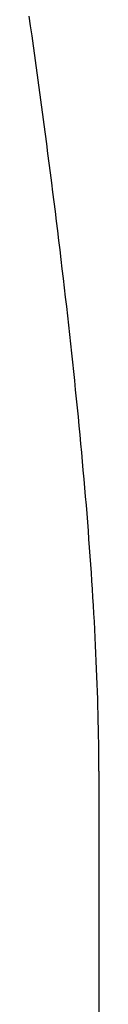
# Model space of a CAD drawing. Extents: x 668 to 3164, y 1007 to 2724.
# Tile 19 of 152: x 984.892 to 985.817, y 1753.919 to 1767.001. Entities that reach past the tile are written whole.
import ezdxf

# ---------------------------------------------------------------- set-up
doc = ezdxf.new("R2010")
doc.units = 0
doc.layers.add('KF_GRAVIS_12_RIGHT', color=7, linetype='CONTINUOUS')

# ---------------------------------------------------------------- blocks, each defined once
blk = doc.blocks.new('*U16')
at = {"layer": 'KF_GRAVIS_12_RIGHT'}
blk.add_line((156.8872, -496.0862), (156.8872, -506.4808), dxfattribs=at)
blk.add_polyline3d([(156.887, -496.086, 0), (156.887, -495.994, 0), (156.887, -495.9, 0), (156.886, -495.806, 0), (156.885, -495.712, 0), (156.883, -495.616, 0), (156.882, -495.52, 0), (156.88, -495.423, 0), (156.877, -495.325, 0), (156.875, -495.226, 0), (156.872, -495.127, 0), (156.869, -495.027, 0), (156.865, -494.927, 0), (156.862, -494.825, 0), (156.858, -494.723, 0), (156.853, -494.621, 0), (156.849, -494.517, 0), (156.844, -494.413, 0), (156.839, -494.308, 0), (156.833, -494.203, 0), (156.828, -494.097, 0), (156.822, -493.99, 0), (156.815, -493.883, 0), (156.809, -493.775, 0), (156.802, -493.667, 0), (156.795, -493.558, 0), (156.788, -493.448, 0), (156.78, -493.337, 0), (156.773, -493.227, 0), (156.765, -493.115, 0), (156.756, -493.003, 0), (156.748, -492.89, 0), (156.739, -492.777, 0), (156.73, -492.663, 0), (156.721, -492.549, 0), (156.711, -492.434, 0), (156.701, -492.319, 0), (156.691, -492.203, 0), (156.681, -492.087, 0), (156.671, -491.97, 0), (156.66, -491.852, 0), (156.649, -491.734, 0), (156.638, -491.616, 0), (156.627, -491.497, 0), (156.615, -491.378, 0), (156.603, -491.258, 0), (156.591, -491.138, 0), (156.579, -491.017, 0), (156.567, -490.896, 0), (156.554, -490.774, 0), (156.541, -490.652, 0), (156.528, -490.53, 0), (156.515, -490.407, 0), (156.501, -490.284, 0), (156.488, -490.16, 0), (156.474, -490.036, 0), (156.46, -489.912, 0), (156.445, -489.787, 0), (156.431, -489.662, 0), (156.416, -489.537, 0), (156.402, -489.411, 0), (156.387, -489.285, 0), (156.372, -489.159, 0), (156.356, -489.032, 0), (156.341, -488.905, 0), (156.325, -488.778, 0), (156.309, -488.65, 0), (156.293, -488.522, 0), (156.277, -488.394, 0), (156.261, -488.266, 0), (156.244, -488.137, 0), (156.228, -488.008, 0), (156.211, -487.879, 0), (156.194, -487.75, 0), (156.177, -487.621, 0), (156.16, -487.491, 0), (156.143, -487.361, 0), (156.125, -487.231, 0), (156.107, -487.1, 0), (156.09, -486.97, 0), (156.072, -486.839, 0), (156.054, -486.708, 0), (156.036, -486.578, 0), (156.018, -486.446, 0), (155.999, -486.315, 0), (155.981, -486.184, 0), (155.962, -486.052, 0)], dxfattribs=at)

msp = doc.modelspace()

# ---------------------------------------------------------------- block references
at = {"layer": 'KF_GRAVIS_12_RIGHT'}
msp.add_blockref('*U16', (828.93, 2253.101), dxfattribs=at)

doc.saveas('drawing.dxf')
